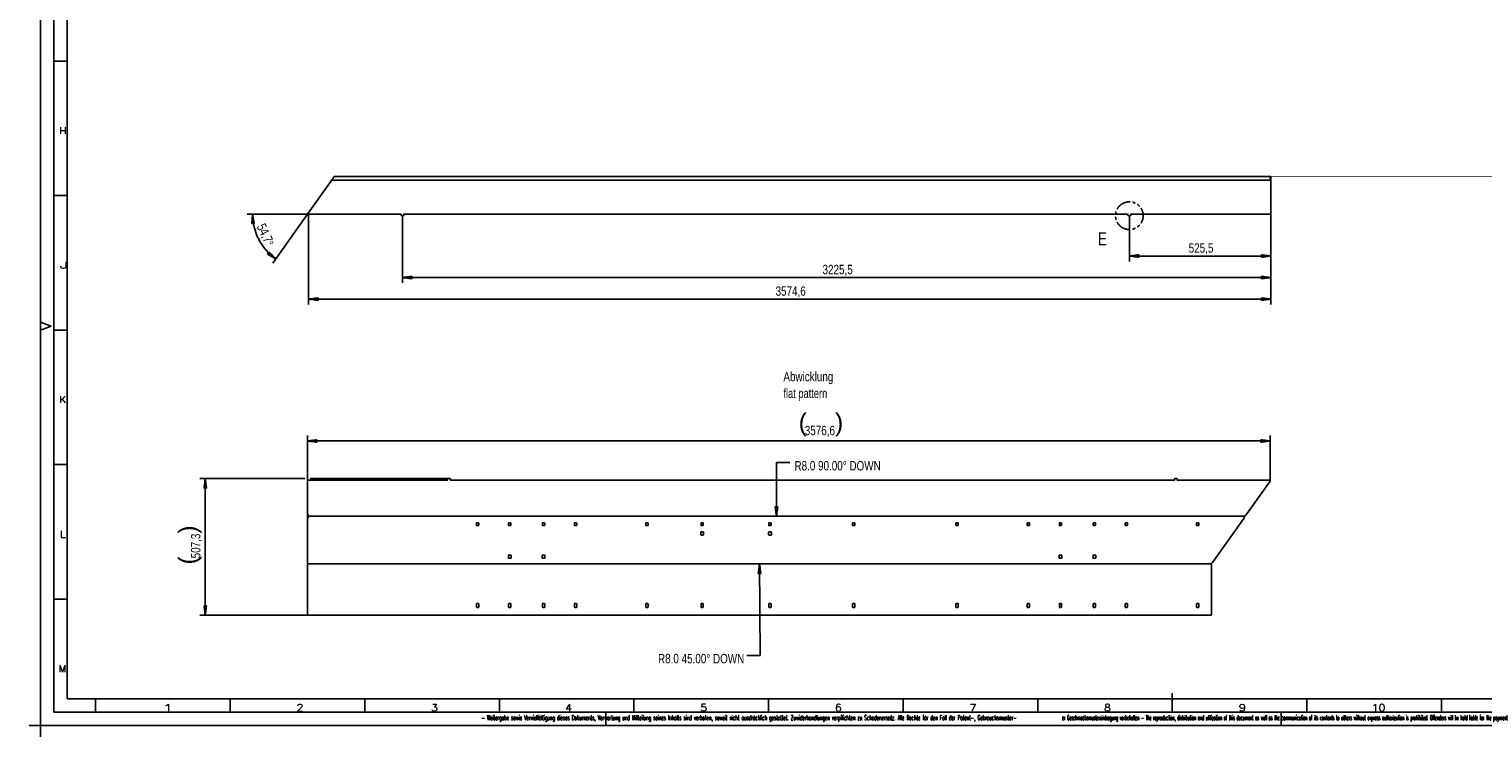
# Model space of a CAD drawing. Header units: millimetres. Extents: x -4 to 841, y -4 to 594.
# Tile 1 of 17: x -4 to 536, y -4 to 259. Entities that reach past the tile are written whole.
import ezdxf

# ---------------------------------------------------------------- set-up
doc = ezdxf.new("R2010")
doc.units = ezdxf.units.MM
doc.layers.add('1', color=7, linetype='Continuous')
doc.styles.add('SEACAD_Arial', font='arial.ttf', dxfattribs={"width": 0.75})
doc.styles.add('SEACAD_simplex_shx', font='simplex.shx', dxfattribs={"width": 0.587})

msp = doc.modelspace()

# ---------------------------------------------------------------- linework, layer by layer
at = {"layer": '1', "color": 7, "linetype": 'Continuous'}
for p, q in [((0, 594), (0, 0)), ((5, 589), (5, 5)), ((10, 584), (10, 10)), ((10, 247), (5, 247)), ((108.12, 202.65), (99.47, 190.43)), ((108.17, 202.71), (457.08, 202.71)), ((109.32, 204.11), (457.08, 204.11)), ((456.91, 203.28), (457.09, 203.28)), ((457.04, 203.51), (457.04, 204.11)), ((457.08, 203.51), (457.08, 204.11)), ((457.08, 204.11), (457.09, 204.11)), ((457.08, 203.31), (457.08, 203.51)), ((457.09, 203.51), (457.08, 203.51)), ((457.09, 204.11), (457.09, 203.51)), ((457.09, 203.28), (457.09, 203.51)), ((457.09, 203.51), (457.09, 203.24)), ((457.09, 202.74), (457.09, 203.24)), ((457.09, 202.58), (457.09, 190.31)), ((10, 197), (5, 197)), ((99.63, 190.11), (76.82, 190.11)), ((78.82, 190.11), (78.51, 186.6)), ((78.87, 186.61), (78.75, 189.34)), ((78.92, 186.62), (78.79, 189.73)), ((79.43, 186.64), (78.82, 190.11)), ((78.97, 186.62), (78.82, 190.11)), ((78.97, 186.62), (78.82, 190.11)), ((79.02, 186.62), (78.89, 189.73)), ((79.07, 186.62), (78.96, 189.35)), ((99.47, 190.43), (86.29, 171.82)), ((99.63, 190.11), (99.63, 156.51)), ((99.63, 190.11), (133.94, 190.11)), ((134.04, 190.01), (134.04, 189.61)), ((134.14, 189.51), (134.94, 189.51)), ((134.54, 189.51), (134.54, 164.51)), ((135.04, 189.61), (135.04, 190.01)), ((135.14, 190.11), (403.94, 190.11)), ((404.04, 190.01), (404.04, 189.61)), ((404.14, 189.51), (404.94, 189.51)), ((404.54, 189.51), (404.54, 172.51)), ((405.04, 189.61), (405.04, 190.01)), ((405.14, 190.11), (456.89, 190.11)), ((457.09, 190.31), (457.09, 156.51)), ((457.09, 190.31), (457.09, 172.51)), ((457.09, 190.31), (457.09, 164.51)), ((78.51, 186.6), (79.43, 186.64)), ((78.51, 186.6), (78.51, 186.63)), ((78.51, 186.6), (78.51, 186.63)), ((78.56, 186.6), (78.55, 187.01)), ((78.62, 186.6), (78.58, 187.4)), ((78.67, 186.61), (78.62, 187.79)), ((78.72, 186.61), (78.65, 188.18)), ((78.77, 186.61), (78.68, 188.56)), ((78.82, 186.61), (78.72, 188.95)), ((79.12, 186.62), (79.02, 188.96)), ((79.17, 186.63), (79.09, 188.58)), ((79.22, 186.63), (79.16, 188.2)), ((79.28, 186.63), (79.22, 187.81)), ((79.33, 186.63), (79.29, 187.43)), ((79.38, 186.64), (79.36, 187.05)), ((79.43, 186.64), (79.43, 186.66)), ((79.43, 186.64), (79.43, 186.66)), ((84.96, 175.95), (84.39, 175.23)), ((84.39, 175.23), (87.44, 173.45)), ((84.39, 175.23), (84.42, 175.21)), ((84.39, 175.23), (84.42, 175.21)), ((84.43, 175.27), (84.75, 175.02)), ((84.46, 175.31), (85.09, 174.82)), ((84.49, 175.35), (85.43, 174.62)), ((84.52, 175.39), (85.76, 174.43)), ((84.55, 175.43), (86.1, 174.23)), ((84.58, 175.47), (86.43, 174.04)), ((84.61, 175.51), (86.77, 173.84)), ((84.64, 175.55), (87.11, 173.64)), ((84.67, 175.59), (87.44, 173.45)), ((84.67, 175.59), (87.44, 173.45)), ((84.71, 175.63), (87.17, 173.72)), ((84.74, 175.67), (86.89, 174)), ((84.77, 175.71), (86.62, 174.28)), ((84.8, 175.75), (86.35, 174.55)), ((84.83, 175.79), (86.07, 174.83)), ((84.86, 175.83), (85.8, 175.11)), ((84.89, 175.87), (85.52, 175.38)), ((84.92, 175.91), (85.25, 175.66)), ((84.95, 175.95), (84.98, 175.93)), ((84.95, 175.95), (84.98, 175.93)), ((87.44, 173.45), (84.96, 175.95)), ((408.04, 174.98), (404.54, 174.51)), ((404.54, 174.51), (457.09, 174.51)), ((404.54, 174.51), (408.04, 174.05)), ((408.04, 174.51), (404.54, 174.51)), ((408.04, 174.51), (404.54, 174.51)), ((408.04, 174.57), (404.93, 174.57)), ((408.04, 174.46), (404.93, 174.46)), ((408.04, 174.62), (405.32, 174.62)), ((408.04, 174.41), (405.32, 174.41)), ((408.04, 174.67), (405.7, 174.67)), ((408.04, 174.36), (405.7, 174.36)), ((408.04, 174.72), (406.09, 174.72)), ((408.04, 174.31), (406.09, 174.31)), ((408.04, 174.77), (406.47, 174.77)), ((408.04, 174.26), (406.47, 174.26)), ((408.04, 174.82), (406.86, 174.82)), ((408.04, 174.21), (406.86, 174.21)), ((408.04, 174.87), (407.24, 174.87)), ((408.04, 174.16), (407.24, 174.16)), ((408.04, 174.92), (407.63, 174.92)), ((408.04, 174.11), (407.63, 174.11)), ((408.04, 174.97), (408.02, 174.97)), ((408.04, 174.97), (408.02, 174.97)), ((408.04, 174.06), (408.02, 174.06)), ((408.04, 174.06), (408.02, 174.06)), ((408.04, 174.05), (408.04, 174.98)), ((457.09, 174.51), (453.59, 174.98)), ((453.59, 174.98), (453.59, 174.05)), ((453.59, 174.97), (453.62, 174.97)), ((453.59, 174.97), (453.62, 174.97)), ((453.59, 174.92), (454.01, 174.92)), ((453.59, 174.87), (454.39, 174.87)), ((453.59, 174.82), (454.78, 174.82)), ((453.59, 174.77), (455.16, 174.77)), ((453.59, 174.72), (455.55, 174.72)), ((453.59, 174.67), (455.94, 174.67)), ((453.59, 174.62), (456.32, 174.62)), ((453.59, 174.57), (456.71, 174.57)), ((453.59, 174.05), (457.09, 174.51)), ((453.59, 174.51), (457.09, 174.51)), ((453.59, 174.51), (457.09, 174.51)), ((453.59, 174.46), (456.71, 174.46)), ((453.59, 174.41), (456.32, 174.41)), ((453.59, 174.36), (455.94, 174.36)), ((453.59, 174.31), (455.55, 174.31)), ((453.59, 174.26), (455.16, 174.26)), ((453.59, 174.21), (454.78, 174.21)), ((453.59, 174.16), (454.39, 174.16)), ((453.59, 174.11), (454.01, 174.11)), ((453.59, 174.06), (453.62, 174.06)), ((453.59, 174.06), (453.62, 174.06)), ((138.04, 166.98), (134.54, 166.51)), ((134.54, 166.51), (457.09, 166.51)), ((134.54, 166.51), (138.04, 166.05)), ((138.04, 166.51), (134.54, 166.51)), ((138.04, 166.51), (134.54, 166.51)), ((138.04, 166.57), (134.93, 166.57)), ((138.04, 166.46), (134.93, 166.46)), ((138.04, 166.62), (135.32, 166.62)), ((138.04, 166.41), (135.32, 166.41)), ((138.04, 166.67), (135.7, 166.67)), ((138.04, 166.36), (135.7, 166.36)), ((138.04, 166.72), (136.09, 166.72)), ((138.04, 166.31), (136.09, 166.31)), ((138.04, 166.77), (136.47, 166.77)), ((138.04, 166.26), (136.47, 166.26)), ((138.04, 166.82), (136.86, 166.82)), ((138.04, 166.21), (136.86, 166.21)), ((138.04, 166.87), (137.24, 166.87)), ((138.04, 166.16), (137.24, 166.16)), ((138.04, 166.92), (137.63, 166.92)), ((138.04, 166.11), (137.63, 166.11)), ((138.04, 166.97), (138.02, 166.97)), ((138.04, 166.97), (138.02, 166.97)), ((138.04, 166.06), (138.02, 166.06)), ((138.04, 166.06), (138.02, 166.06)), ((138.04, 166.05), (138.04, 166.98)), ((457.09, 166.51), (453.59, 166.98)), ((453.59, 166.98), (453.59, 166.05)), ((453.59, 166.97), (453.62, 166.97)), ((453.59, 166.97), (453.62, 166.97)), ((453.59, 166.92), (454.01, 166.92)), ((453.59, 166.87), (454.39, 166.87)), ((453.59, 166.82), (454.78, 166.82)), ((453.59, 166.77), (455.16, 166.77)), ((453.59, 166.72), (455.55, 166.72)), ((453.59, 166.67), (455.94, 166.67)), ((453.59, 166.62), (456.32, 166.62)), ((453.59, 166.57), (456.71, 166.57)), ((453.59, 166.05), (457.09, 166.51)), ((453.59, 166.51), (457.09, 166.51)), ((453.59, 166.51), (457.09, 166.51)), ((453.59, 166.46), (456.71, 166.46)), ((453.59, 166.41), (456.32, 166.41)), ((453.59, 166.36), (455.94, 166.36)), ((453.59, 166.31), (455.55, 166.31)), ((453.59, 166.26), (455.16, 166.26)), ((453.59, 166.21), (454.78, 166.21)), ((453.59, 166.16), (454.39, 166.16)), ((453.59, 166.11), (454.01, 166.11)), ((453.59, 166.06), (453.62, 166.06)), ((453.59, 166.06), (453.62, 166.06)), ((103.13, 158.98), (99.63, 158.51)), ((99.63, 158.51), (457.09, 158.51)), ((99.63, 158.51), (103.13, 158.05)), ((103.13, 158.51), (99.63, 158.51)), ((103.13, 158.51), (99.63, 158.51)), ((103.13, 158.57), (100.02, 158.57)), ((103.13, 158.46), (100.02, 158.46)), ((103.13, 158.62), (100.4, 158.62)), ((103.13, 158.41), (100.4, 158.41)), ((103.13, 158.67), (100.79, 158.67)), ((103.13, 158.36), (100.79, 158.36)), ((103.13, 158.72), (101.17, 158.72)), ((103.13, 158.31), (101.17, 158.31)), ((103.13, 158.77), (101.56, 158.77)), ((103.13, 158.26), (101.56, 158.26)), ((103.13, 158.82), (101.95, 158.82)), ((103.13, 158.21), (101.95, 158.21)), ((103.13, 158.87), (102.33, 158.87)), ((103.13, 158.16), (102.33, 158.16)), ((103.13, 158.92), (102.72, 158.92)), ((103.13, 158.11), (102.72, 158.11)), ((103.13, 158.97), (103.1, 158.97)), ((103.13, 158.97), (103.1, 158.97)), ((103.13, 158.06), (103.1, 158.06)), ((103.13, 158.06), (103.1, 158.06)), ((103.13, 158.05), (103.13, 158.98)), ((457.09, 158.51), (453.59, 158.98)), ((453.59, 158.98), (453.59, 158.05)), ((453.59, 158.97), (453.62, 158.97)), ((453.59, 158.97), (453.62, 158.97)), ((453.59, 158.92), (454.01, 158.92)), ((453.59, 158.87), (454.39, 158.87)), ((453.59, 158.82), (454.78, 158.82)), ((453.59, 158.77), (455.16, 158.77)), ((453.59, 158.72), (455.55, 158.72)), ((453.59, 158.67), (455.94, 158.67)), ((453.59, 158.62), (456.32, 158.62)), ((453.59, 158.57), (456.71, 158.57)), ((453.59, 158.05), (457.09, 158.51)), ((453.59, 158.51), (457.09, 158.51)), ((453.59, 158.51), (457.09, 158.51)), ((453.59, 158.46), (456.71, 158.46)), ((453.59, 158.41), (456.32, 158.41)), ((453.59, 158.36), (455.94, 158.36)), ((453.59, 158.31), (455.55, 158.31)), ((453.59, 158.26), (455.16, 158.26)), ((453.59, 158.21), (454.78, 158.21)), ((453.59, 158.16), (454.39, 158.16)), ((453.59, 158.11), (454.01, 158.11)), ((453.59, 158.06), (453.62, 158.06)), ((453.59, 158.06), (453.62, 158.06)), ((0, 150), (4, 148.5)), ((4, 148.5), (0, 147)), ((10, 147), (5, 147)), ((99.24, 59.61), (99.24, 107.78)), ((102.74, 106.24), (99.24, 105.78)), ((456.91, 105.78), (99.24, 105.78)), ((99.24, 105.78), (102.74, 105.32)), ((102.74, 105.78), (99.24, 105.78)), ((102.74, 105.78), (99.24, 105.78)), ((102.74, 105.83), (99.63, 105.83)), ((102.74, 105.73), (99.63, 105.73)), ((102.74, 105.88), (100.02, 105.88)), ((102.74, 105.68), (100.02, 105.68)), ((102.74, 105.93), (100.4, 105.93)), ((102.74, 105.63), (100.4, 105.63)), ((102.74, 105.99), (100.79, 105.99)), ((102.74, 105.58), (100.79, 105.58)), ((102.74, 106.04), (101.17, 106.04)), ((102.74, 105.53), (101.17, 105.53)), ((102.74, 106.09), (101.56, 106.09)), ((102.74, 105.48), (101.56, 105.48)), ((102.74, 106.14), (101.94, 106.14)), ((102.74, 105.43), (101.94, 105.43)), ((102.74, 106.19), (102.33, 106.19)), ((102.74, 105.38), (102.33, 105.38)), ((102.74, 106.24), (102.72, 106.24)), ((102.74, 106.24), (102.72, 106.24)), ((102.74, 105.33), (102.72, 105.33)), ((102.74, 105.33), (102.72, 105.33)), ((102.74, 105.32), (102.74, 106.24)), ((456.91, 105.78), (453.41, 106.24)), ((453.41, 106.24), (453.41, 105.32)), ((453.41, 106.24), (453.43, 106.24)), ((453.41, 106.24), (453.43, 106.24)), ((453.41, 106.19), (453.82, 106.19)), ((453.41, 106.14), (454.21, 106.14)), ((453.41, 106.09), (454.59, 106.09)), ((453.41, 106.04), (454.98, 106.04)), ((453.41, 105.99), (455.36, 105.99)), ((453.41, 105.93), (455.75, 105.93)), ((453.41, 105.88), (456.14, 105.88)), ((453.41, 105.83), (456.52, 105.83)), ((453.41, 105.32), (456.91, 105.78)), ((453.41, 105.78), (456.91, 105.78)), ((453.41, 105.78), (456.91, 105.78)), ((453.41, 105.73), (456.52, 105.73)), ((453.41, 105.68), (456.14, 105.68)), ((453.41, 105.63), (455.75, 105.63)), ((453.41, 105.58), (455.36, 105.58)), ((453.41, 105.53), (454.98, 105.53)), ((453.41, 105.48), (454.59, 105.48)), ((453.41, 105.43), (454.21, 105.43)), ((453.41, 105.38), (453.82, 105.38)), ((453.41, 105.33), (453.43, 105.33)), ((453.41, 105.33), (453.43, 105.33)), ((456.91, 90.99), (456.91, 107.78)), ((278.45, 97.74), (273.45, 97.74)), ((273.45, 97.74), (273.45, 77.79)), ((10, 97), (5, 97)), ((98.24, 91.79), (59.25, 91.79)), ((61.25, 91.79), (60.79, 88.29)), ((60.79, 88.29), (60.79, 88.31)), ((60.79, 88.29), (60.79, 88.31)), ((60.79, 88.29), (61.71, 88.29)), ((60.84, 88.29), (60.84, 88.7)), ((60.89, 88.29), (60.89, 89.08)), ((60.94, 88.29), (60.94, 89.47)), ((60.99, 88.29), (60.99, 89.86)), ((61.04, 88.29), (61.04, 90.24)), ((61.09, 88.29), (61.09, 90.63)), ((61.15, 88.29), (61.15, 91.01)), ((61.2, 88.29), (61.2, 91.4)), ((61.25, 91.79), (61.25, 41.06)), ((61.71, 88.29), (61.25, 91.79)), ((61.25, 88.29), (61.25, 91.79)), ((61.25, 88.29), (61.25, 91.79)), ((61.3, 88.29), (61.3, 91.4)), ((61.35, 88.29), (61.35, 91.01)), ((61.4, 88.29), (61.4, 90.63)), ((61.45, 88.29), (61.45, 90.24)), ((61.5, 88.29), (61.5, 89.86)), ((61.55, 88.29), (61.55, 89.47)), ((61.6, 88.29), (61.6, 89.08)), ((61.65, 88.29), (61.65, 88.7)), ((61.7, 88.29), (61.7, 88.31)), ((61.7, 88.29), (61.7, 88.31)), ((99.24, 78.72), (99.24, 90.99)), ((151.19, 91.19), (99.44, 91.19)), ((151.39, 91.79), (100.24, 91.79)), ((151.29, 91.69), (151.29, 91.29)), ((152.19, 91.79), (151.39, 91.79)), ((152.29, 91.29), (152.29, 91.69)), ((421.19, 91.19), (152.39, 91.19)), ((421.29, 91.69), (421.29, 91.29)), ((422.19, 91.79), (421.39, 91.79)), ((422.29, 91.29), (422.29, 91.69)), ((456.71, 91.19), (422.39, 91.19)), ((448.22, 78.65), (456.87, 90.87)), ((273.91, 81.29), (272.99, 81.29)), ((272.99, 81.29), (273.45, 77.79)), ((272.99, 81.29), (272.99, 81.26)), ((272.99, 81.29), (272.99, 81.26)), ((273.04, 81.29), (273.04, 80.88)), ((273.09, 81.29), (273.09, 80.49)), ((273.14, 81.29), (273.14, 80.1)), ((273.2, 81.29), (273.2, 79.72)), ((273.25, 81.29), (273.25, 79.33)), ((273.3, 81.29), (273.3, 78.95)), ((273.35, 81.29), (273.35, 78.56)), ((273.4, 81.29), (273.4, 78.18)), ((273.45, 77.79), (273.91, 81.29)), ((273.45, 81.29), (273.45, 77.79)), ((273.45, 81.29), (273.45, 77.79)), ((273.5, 81.29), (273.5, 78.18)), ((273.55, 81.29), (273.55, 78.56)), ((273.6, 81.29), (273.6, 78.95)), ((273.65, 81.29), (273.65, 79.33)), ((273.7, 81.29), (273.7, 79.72)), ((273.75, 81.29), (273.75, 80.1)), ((273.81, 81.29), (273.81, 80.49)), ((273.86, 81.29), (273.86, 80.88)), ((273.91, 81.29), (273.91, 81.26)), ((273.91, 81.29), (273.91, 81.26)), ((99.24, 60.54), (99.24, 76.86)), ((447.43, 77.79), (99.47, 77.79)), ((435.41, 60.6), (447.01, 76.99)), ((162.04, 74.44), (162.04, 75.24)), ((162.14, 75.34), (162.74, 75.34)), ((162.74, 74.34), (162.14, 74.34)), ((162.84, 75.24), (162.84, 74.44)), ((173.94, 74.44), (173.94, 75.24)), ((174.04, 75.34), (174.64, 75.34)), ((174.64, 74.34), (174.04, 74.34)), ((174.74, 75.24), (174.74, 74.44)), ((186.54, 74.44), (186.54, 75.24)), ((186.64, 75.34), (187.24, 75.34)), ((187.24, 74.34), (186.64, 74.34)), ((187.34, 75.24), (187.34, 74.44)), ((198.44, 74.44), (198.44, 75.24)), ((198.54, 75.34), (199.14, 75.34)), ((199.14, 74.34), (198.54, 74.34)), ((199.24, 75.24), (199.24, 74.44)), ((224.94, 74.44), (224.94, 75.24)), ((225.04, 75.34), (225.64, 75.34)), ((225.64, 74.34), (225.04, 74.34)), ((225.74, 75.24), (225.74, 74.44)), ((245.34, 70.94), (245.34, 71.94)), ((245.44, 74.44), (245.44, 75.24)), ((245.44, 72.04), (246.24, 72.04)), ((246.24, 70.84), (245.44, 70.84)), ((245.54, 75.34), (246.14, 75.34)), ((246.14, 74.34), (245.54, 74.34)), ((246.24, 75.24), (246.24, 74.44)), ((246.34, 71.94), (246.34, 70.94)), ((270.54, 70.94), (270.54, 71.94)), ((270.64, 74.44), (270.64, 75.24)), ((270.64, 72.04), (271.44, 72.04)), ((271.44, 70.84), (270.64, 70.84)), ((270.74, 75.34), (271.34, 75.34)), ((271.34, 74.34), (270.74, 74.34)), ((271.44, 75.24), (271.44, 74.44)), ((271.54, 71.94), (271.54, 70.94)), ((301.74, 74.44), (301.74, 75.24)), ((301.84, 75.34), (302.44, 75.34)), ((302.44, 74.34), (301.84, 74.34)), ((302.54, 75.24), (302.54, 74.44)), ((340.14, 74.44), (340.14, 75.24)), ((340.24, 75.34), (340.84, 75.34)), ((340.84, 74.34), (340.24, 74.34)), ((340.94, 75.24), (340.94, 74.44)), ((366.64, 74.44), (366.64, 75.24)), ((366.74, 75.34), (367.34, 75.34)), ((367.34, 74.34), (366.74, 74.34)), ((367.44, 75.24), (367.44, 74.44)), ((378.54, 74.44), (378.54, 75.24)), ((378.64, 75.34), (379.24, 75.34)), ((379.24, 74.34), (378.64, 74.34)), ((379.34, 75.24), (379.34, 74.44)), ((391.14, 74.44), (391.14, 75.24)), ((391.24, 75.34), (391.84, 75.34)), ((391.84, 74.34), (391.24, 74.34)), ((391.94, 75.24), (391.94, 74.44)), ((403.04, 74.44), (403.04, 75.24)), ((403.14, 75.34), (403.74, 75.34)), ((403.74, 74.34), (403.14, 74.34)), ((403.84, 75.24), (403.84, 74.44)), ((429.54, 74.44), (429.54, 75.24)), ((429.64, 75.34), (430.24, 75.34)), ((430.24, 74.34), (429.64, 74.34)), ((430.34, 75.24), (430.34, 74.44)), ((99.24, 41.26), (99.24, 59.61)), ((99.3, 60.08), (434.94, 60.08)), ((173.84, 62.29), (173.84, 63.29)), ((173.94, 63.39), (174.74, 63.39)), ((174.74, 62.19), (173.94, 62.19)), ((174.84, 63.29), (174.84, 62.29)), ((186.44, 62.29), (186.44, 63.29)), ((186.54, 63.39), (187.34, 63.39)), ((187.34, 62.19), (186.54, 62.19)), ((187.44, 63.29), (187.44, 62.29)), ((267.12, 60.08), (266.69, 56.57)), ((267.1, 56.58), (267.07, 59.69)), ((267.45, 26.06), (267.12, 60.08)), ((267.62, 56.58), (267.12, 60.08)), ((267.15, 56.58), (267.12, 60.08)), ((267.15, 56.58), (267.12, 60.08)), ((267.21, 56.58), (267.18, 59.69)), ((378.44, 62.29), (378.44, 63.29)), ((378.54, 63.39), (379.34, 63.39)), ((379.34, 62.19), (378.54, 62.19)), ((379.44, 63.29), (379.44, 62.29)), ((391.04, 62.29), (391.04, 63.29)), ((391.14, 63.39), (391.94, 63.39)), ((391.94, 62.19), (391.14, 62.19)), ((392.04, 63.29), (392.04, 62.29)), ((435.07, 41.26), (435.07, 59.52)), ((266.69, 56.57), (267.62, 56.58)), ((266.7, 56.57), (266.7, 56.6)), ((266.7, 56.57), (266.7, 56.6)), ((266.75, 56.57), (266.74, 56.98)), ((266.8, 56.57), (266.79, 57.37)), ((266.85, 56.57), (266.84, 57.76)), ((266.9, 56.57), (266.89, 58.14)), ((266.95, 56.57), (266.93, 58.53)), ((267, 56.57), (266.98, 58.92)), ((267.05, 56.57), (267.03, 59.3)), ((267.26, 56.58), (267.23, 59.3)), ((267.31, 56.58), (267.28, 58.92)), ((267.36, 56.58), (267.34, 58.53)), ((267.41, 56.58), (267.39, 58.15)), ((267.46, 56.58), (267.45, 57.76)), ((267.51, 56.58), (267.5, 57.38)), ((267.56, 56.58), (267.56, 56.99)), ((267.61, 56.58), (267.61, 56.61)), ((267.61, 56.58), (267.61, 56.61)), ((10, 47), (5, 47)), ((61.71, 44.56), (60.79, 44.56)), ((60.79, 44.56), (61.25, 41.06)), ((60.79, 44.56), (60.79, 44.53)), ((60.79, 44.56), (60.79, 44.53)), ((60.84, 44.56), (60.84, 44.15)), ((60.89, 44.56), (60.89, 43.76)), ((60.94, 44.56), (60.94, 43.37)), ((60.99, 44.56), (60.99, 42.99)), ((61.04, 44.56), (61.04, 42.6)), ((61.09, 44.56), (61.09, 42.22)), ((61.15, 44.56), (61.15, 41.83)), ((61.2, 44.56), (61.2, 41.44)), ((61.25, 41.06), (61.71, 44.56)), ((61.25, 44.56), (61.25, 41.06)), ((61.25, 44.56), (61.25, 41.06)), ((61.3, 44.56), (61.3, 41.44)), ((61.35, 44.56), (61.35, 41.83)), ((61.4, 44.56), (61.4, 42.22)), ((61.45, 44.56), (61.45, 42.6)), ((61.5, 44.56), (61.5, 42.99)), ((61.55, 44.56), (61.55, 43.37)), ((61.6, 44.56), (61.6, 43.76)), ((61.65, 44.56), (61.65, 44.15)), ((61.7, 44.56), (61.7, 44.53)), ((61.7, 44.56), (61.7, 44.53)), ((162.04, 44.06), (162.04, 45.26)), ((162.14, 45.36), (162.74, 45.36)), ((162.74, 43.96), (162.14, 43.96)), ((162.84, 45.26), (162.84, 44.06)), ((173.94, 44.06), (173.94, 45.26)), ((174.04, 45.36), (174.64, 45.36)), ((174.64, 43.96), (174.04, 43.96)), ((174.74, 45.26), (174.74, 44.06)), ((186.54, 44.06), (186.54, 45.26)), ((186.64, 45.36), (187.24, 45.36)), ((187.24, 43.96), (186.64, 43.96)), ((187.34, 45.26), (187.34, 44.06)), ((198.44, 44.06), (198.44, 45.26)), ((198.54, 45.36), (199.14, 45.36)), ((199.14, 43.96), (198.54, 43.96)), ((199.24, 45.26), (199.24, 44.06)), ((224.94, 44.06), (224.94, 45.26)), ((225.04, 45.36), (225.64, 45.36)), ((225.64, 43.96), (225.04, 43.96)), ((225.74, 45.26), (225.74, 44.06)), ((245.44, 44.06), (245.44, 45.26)), ((245.54, 45.36), (246.14, 45.36)), ((246.14, 43.96), (245.54, 43.96)), ((246.24, 45.26), (246.24, 44.06)), ((270.64, 44.06), (270.64, 45.26)), ((270.74, 45.36), (271.34, 45.36)), ((271.34, 43.96), (270.74, 43.96)), ((271.44, 45.26), (271.44, 44.06)), ((301.74, 45.26), (301.74, 44.06)), ((302.44, 45.36), (301.84, 45.36)), ((301.84, 43.96), (302.44, 43.96)), ((302.54, 44.06), (302.54, 45.26)), ((340.14, 44.06), (340.14, 45.26)), ((340.24, 45.36), (340.84, 45.36)), ((340.84, 43.96), (340.24, 43.96)), ((340.94, 45.26), (340.94, 44.06)), ((366.64, 44.06), (366.64, 45.26)), ((366.74, 45.36), (367.34, 45.36)), ((367.34, 43.96), (366.74, 43.96)), ((367.44, 45.26), (367.44, 44.06)), ((378.54, 45.26), (378.54, 44.06)), ((379.24, 45.36), (378.64, 45.36)), ((378.64, 43.96), (379.24, 43.96)), ((379.34, 44.06), (379.34, 45.26)), ((391.14, 45.26), (391.14, 44.06)), ((391.84, 45.36), (391.24, 45.36)), ((391.24, 43.96), (391.84, 43.96)), ((391.94, 44.06), (391.94, 45.26)), ((403.04, 44.06), (403.04, 45.26)), ((403.14, 45.36), (403.74, 45.36)), ((403.74, 43.96), (403.14, 43.96)), ((403.84, 45.26), (403.84, 44.06)), ((429.54, 45.26), (429.54, 44.06)), ((430.24, 45.36), (429.64, 45.36)), ((429.64, 43.96), (430.24, 43.96)), ((430.34, 44.06), (430.34, 45.26)), ((99.44, 41.06), (59.25, 41.06)), ((434.87, 41.06), (99.44, 41.06)), ((262.45, 26.06), (267.45, 26.06)), ((420.5, 5), (420.5, 12)), ((10, 10), (831, 10)), ((20.5, 10), (20.5, 5)), ((70.5, 10), (70.5, 5)), ((120.5, 10), (120.5, 5)), ((170.5, 10), (170.5, 5)), ((220.5, 10), (220.5, 5)), ((270.5, 10), (270.5, 5)), ((320.5, 10), (320.5, 5)), ((370.5, 10), (370.5, 5)), ((420.5, 10), (420.5, 5)), ((470.5, 10), (470.5, 5)), ((520.5, 10), (520.5, 5)), ((-4.21, 0), (4.21, 0)), ((-4.21, 0), (4.21, 0)), ((0, 4.21), (0, -4.21)), ((0, 4.21), (0, -4.21)), ((0, 0), (841, 0)), ((5, 5), (836, 5)), ((210, 5), (210, 2)), ((210, 0), (210, 4.75)), ((461, 5), (461, 2)), ((461, 0), (461, 4.75))]:
    msp.add_line(p, q, dxfattribs=at)
for centre, radius, start, end in [((108.53, 202.36), 0.5, 134.7474, 144.7), ((456.59, 202.58), 0.5, 0, 15.3798), ((99.24, 190.11), 20.42, 180, 234.7), ((99.63, 190.31), 0.2, 144.7, 270), ((133.94, 190.01), 0.1, 0, 90), ((134.14, 189.61), 0.1, 180, 270), ((134.94, 189.61), 0.1, 270, 0), ((135.14, 190.01), 0.1, 90, 180), ((403.94, 190.01), 0.1, 0, 90), ((404.14, 189.61), 0.1, 180, 270), ((404.94, 189.61), 0.1, 270, 0), ((405.14, 190.01), 0.1, 90, 180), ((456.89, 190.31), 0.2, 270, 0), ((99.44, 90.99), 0.2, 90, 180), ((151.19, 91.29), 0.1, 270, 0), ((151.39, 91.69), 0.1, 90, 180), ((152.19, 91.69), 0.1, 0, 90), ((152.39, 91.29), 0.1, 180, 270), ((421.19, 91.29), 0.1, 270, 0), ((421.39, 91.69), 0.1, 90, 180), ((422.19, 91.69), 0.1, 0, 90), ((422.39, 91.29), 0.1, 180, 270), ((456.71, 90.99), 0.2, 324.7, 90), ((99.74, 78.72), 0.5, 180, 207.6714), ((99.74, 76.86), 0.5, 152.3286, 180), ((97.97, 77.79), 1.5, 332.3286, 27.6714), ((432.6, 85.12), 16.55, 330.5758, 331.8232), ((446.75, 77.54), 0.5, 331.9924, 338.3721), ((449.77, 76.35), 2.75, 127.0208, 158.3721), ((447.81, 78.94), 0.5, 307.0208, 324.7), ((162.14, 75.24), 0.1, 90, 180), ((162.14, 74.44), 0.1, 180, 270), ((162.74, 75.24), 0.1, 0, 90), ((162.74, 74.44), 0.1, 270, 0), ((174.04, 75.24), 0.1, 90, 180), ((174.04, 74.44), 0.1, 180, 270), ((174.64, 75.24), 0.1, 0, 90), ((174.64, 74.44), 0.1, 270, 0), ((186.64, 75.24), 0.1, 90, 180), ((186.64, 74.44), 0.1, 180, 270), ((187.24, 75.24), 0.1, 0, 90), ((187.24, 74.44), 0.1, 270, 0), ((198.54, 75.24), 0.1, 90, 180), ((198.54, 74.44), 0.1, 180, 270), ((199.14, 75.24), 0.1, 0, 90), ((199.14, 74.44), 0.1, 270, 0), ((225.04, 75.24), 0.1, 90, 180), ((225.04, 74.44), 0.1, 180, 270), ((225.64, 75.24), 0.1, 0, 90), ((225.64, 74.44), 0.1, 270, 0), ((245.44, 71.94), 0.1, 90, 180), ((245.44, 70.94), 0.1, 180, 270), ((245.54, 75.24), 0.1, 90, 180), ((245.54, 74.44), 0.1, 180, 270), ((246.14, 75.24), 0.1, 0, 90), ((246.14, 74.44), 0.1, 270, 0), ((246.24, 71.94), 0.1, 0, 90), ((246.24, 70.94), 0.1, 270, 0), ((270.64, 71.94), 0.1, 90, 180), ((270.64, 70.94), 0.1, 180, 270), ((270.74, 75.24), 0.1, 90, 180), ((270.74, 74.44), 0.1, 180, 270), ((271.34, 75.24), 0.1, 0, 90), ((271.34, 74.44), 0.1, 270, 0), ((271.44, 71.94), 0.1, 0, 90), ((271.44, 70.94), 0.1, 270, 0), ((301.84, 75.24), 0.1, 90, 180), ((301.84, 74.44), 0.1, 180, 270), ((302.44, 75.24), 0.1, 0, 90), ((302.44, 74.44), 0.1, 270, 0), ((340.24, 75.24), 0.1, 90, 180), ((340.24, 74.44), 0.1, 180, 270), ((340.84, 75.24), 0.1, 0, 90), ((340.84, 74.44), 0.1, 270, 0), ((366.74, 75.24), 0.1, 90, 180), ((366.74, 74.44), 0.1, 180, 270), ((367.34, 75.24), 0.1, 0, 90), ((367.34, 74.44), 0.1, 270, 0), ((378.64, 75.24), 0.1, 90, 180), ((378.64, 74.44), 0.1, 180, 270), ((379.24, 75.24), 0.1, 0, 90), ((379.24, 74.44), 0.1, 270, 0), ((391.24, 75.24), 0.1, 90, 180), ((391.24, 74.44), 0.1, 180, 270), ((391.84, 75.24), 0.1, 0, 90), ((391.84, 74.44), 0.1, 270, 0), ((403.14, 75.24), 0.1, 90, 180), ((403.14, 74.44), 0.1, 180, 270), ((403.74, 75.24), 0.1, 0, 90), ((403.74, 74.44), 0.1, 270, 0), ((429.64, 75.24), 0.1, 90, 180), ((429.64, 74.44), 0.1, 180, 270), ((430.24, 75.24), 0.1, 0, 90), ((430.24, 74.44), 0.1, 270, 0), ((99.74, 60.54), 0.5, 180, 193.3185), ((99.74, 59.61), 0.5, 166.6815, 180), ((97.8, 60.08), 1.5, 346.6815, 13.3185), ((173.94, 63.29), 0.1, 90, 180), ((173.94, 62.29), 0.1, 180, 270), ((174.74, 63.29), 0.1, 0, 90), ((174.74, 62.29), 0.1, 270, 0), ((186.54, 63.29), 0.1, 90, 180), ((186.54, 62.29), 0.1, 180, 270), ((187.34, 63.29), 0.1, 0, 90), ((187.34, 62.29), 0.1, 270, 0), ((378.54, 63.29), 0.1, 90, 180), ((378.54, 62.29), 0.1, 180, 270), ((379.34, 63.29), 0.1, 0, 90), ((379.34, 62.29), 0.1, 270, 0), ((391.14, 63.29), 0.1, 90, 180), ((391.14, 62.29), 0.1, 180, 270), ((391.94, 63.29), 0.1, 0, 90), ((391.94, 62.29), 0.1, 270, 0), ((435.42, 60), 0.48, 115.3326, 209.6613), ((434.57, 59.52), 0.5, 0, 29.6613), ((435, 60.89), 0.5, 295.3326, 324.7), ((162.14, 45.26), 0.1, 90, 180), ((162.14, 44.06), 0.1, 180, 270), ((162.74, 45.26), 0.1, 0, 90), ((162.74, 44.06), 0.1, 270, 0), ((174.04, 45.26), 0.1, 90, 180), ((174.04, 44.06), 0.1, 180, 270), ((174.64, 45.26), 0.1, 0, 90), ((174.64, 44.06), 0.1, 270, 0), ((186.64, 45.26), 0.1, 90, 180), ((186.64, 44.06), 0.1, 180, 270), ((187.24, 45.26), 0.1, 0, 90), ((187.24, 44.06), 0.1, 270, 0), ((198.54, 45.26), 0.1, 90, 180), ((198.54, 44.06), 0.1, 180, 270), ((199.14, 45.26), 0.1, 0, 90), ((199.14, 44.06), 0.1, 270, 0), ((225.04, 45.26), 0.1, 90, 180), ((225.04, 44.06), 0.1, 180, 270), ((225.64, 45.26), 0.1, 0, 90), ((225.64, 44.06), 0.1, 270, 0), ((245.54, 45.26), 0.1, 90, 180), ((245.54, 44.06), 0.1, 180, 270), ((246.14, 45.26), 0.1, 0, 90), ((246.14, 44.06), 0.1, 270, 0), ((270.74, 45.26), 0.1, 90, 180), ((270.74, 44.06), 0.1, 180, 270), ((271.34, 45.26), 0.1, 0, 90), ((271.34, 44.06), 0.1, 270, 0), ((301.84, 45.26), 0.1, 90, 180), ((301.84, 44.06), 0.1, 180, 270), ((302.44, 45.26), 0.1, 0, 90), ((302.44, 44.06), 0.1, 270, 0), ((340.24, 45.26), 0.1, 90, 180), ((340.24, 44.06), 0.1, 180, 270), ((340.84, 45.26), 0.1, 0, 90), ((340.84, 44.06), 0.1, 270, 0), ((366.74, 45.26), 0.1, 90, 180), ((366.74, 44.06), 0.1, 180, 270), ((367.34, 45.26), 0.1, 0, 90), ((367.34, 44.06), 0.1, 270, 0), ((378.64, 45.26), 0.1, 90, 180), ((378.64, 44.06), 0.1, 180, 270), ((379.24, 45.26), 0.1, 0, 90), ((379.24, 44.06), 0.1, 270, 0), ((391.24, 45.26), 0.1, 90, 180), ((391.24, 44.06), 0.1, 180, 270), ((391.84, 45.26), 0.1, 0, 90), ((391.84, 44.06), 0.1, 270, 0), ((403.14, 45.26), 0.1, 90, 180), ((403.14, 44.06), 0.1, 180, 270), ((403.74, 45.26), 0.1, 0, 90), ((403.74, 44.06), 0.1, 270, 0), ((429.64, 45.26), 0.1, 90, 180), ((429.64, 44.06), 0.1, 180, 270), ((430.24, 45.26), 0.1, 0, 90), ((430.24, 44.06), 0.1, 270, 0), ((99.44, 41.26), 0.2, 180, 270), ((434.87, 41.26), 0.2, 270, 0)]:
    msp.add_arc(centre, radius, start, end, dxfattribs=at)
for points, knots in [([(108.22, 202.78), (108.22, 202.77), (108.22, 202.77), (108.21, 202.76), (108.21, 202.76), (108.2, 202.75), (108.2, 202.75), (108.19, 202.74), (108.19, 202.73), (108.18, 202.73), (108.18, 202.72), (108.18, 202.72), (108.17, 202.71)], [0, 0, 0.081897, 0.163717, 0.246038, 0.328418, 0.411521, 0.494483, 0.620081, 0.74571, 0.809222, 0.872624, 0.936285, 1, 1]), ([(109.13, 204.02), (109.12, 204.02), (109.11, 204.01), (109.1, 204), (109.1, 203.99), (109.09, 203.98), (109.08, 203.97), (109.07, 203.96), (109.07, 203.95), (109.06, 203.93), (109.05, 203.92), (109.04, 203.91), (109.03, 203.9), (109.03, 203.89), (109.02, 203.87), (109.01, 203.86), (109, 203.85), (108.99, 203.83), (108.98, 203.82), (108.97, 203.8), (108.96, 203.79), (108.94, 203.75), (108.92, 203.71), (108.87, 203.63), (108.84, 203.59), (108.81, 203.55), (108.78, 203.51), (108.76, 203.46), (108.75, 203.45), (108.74, 203.44), (108.73, 203.43), (108.72, 203.42), (108.72, 203.4), (108.7, 203.38), (108.68, 203.36), (108.68, 203.34), (108.67, 203.33), (108.66, 203.32), (108.65, 203.31), (108.64, 203.29), (108.63, 203.28), (108.62, 203.27), (108.62, 203.26), (108.61, 203.24), (108.6, 203.23), (108.59, 203.22), (108.58, 203.21), (108.57, 203.2), (108.56, 203.18), (108.55, 203.17), (108.55, 203.16), (108.54, 203.15), (108.53, 203.13), (108.52, 203.12), (108.51, 203.11), (108.5, 203.1), (108.49, 203.09), (108.48, 203.07), (108.47, 203.06), (108.46, 203.05), (108.45, 203.04), (108.44, 203.03), (108.43, 203.01), (108.42, 203), (108.41, 202.99), (108.41, 202.98), (108.4, 202.97), (108.39, 202.96), (108.38, 202.94), (108.37, 202.93), (108.36, 202.92), (108.35, 202.91), (108.34, 202.9), (108.33, 202.89), (108.32, 202.88), (108.31, 202.86), (108.3, 202.85), (108.29, 202.84), (108.28, 202.83), (108.27, 202.82), (108.26, 202.81), (108.25, 202.8), (108.24, 202.79), (108.22, 202.78)], [0, 0, 0.007287, 0.014722, 0.022412, 0.030357, 0.038515, 0.046893, 0.055477, 0.064283, 0.073296, 0.08253, 0.091947, 0.101575, 0.111385, 0.121407, 0.131593, 0.141976, 0.152535, 0.163268, 0.174165, 0.185249, 0.213556, 0.242931, 0.304123, 0.335774, 0.368252, 0.401177, 0.434789, 0.444112, 0.453495, 0.4629, 0.472335, 0.481796, 0.500829, 0.519955, 0.529572, 0.539193, 0.548844, 0.55851, 0.568207, 0.577904, 0.587645, 0.597381, 0.607146, 0.616912, 0.626702, 0.636503, 0.646313, 0.656124, 0.665973, 0.675798, 0.685653, 0.695503, 0.705363, 0.715224, 0.725094, 0.734955, 0.744841, 0.754707, 0.764584, 0.774447, 0.784325, 0.794195, 0.804075, 0.813926, 0.823798, 0.833652, 0.843507, 0.85335, 0.863198, 0.873028, 0.882856, 0.892666, 0.902489, 0.912284, 0.922076, 0.931843, 0.941626, 0.951374, 0.961139, 0.97086, 0.980589, 0.990292, 1, 1]), ([(109.15, 204.05), (109.15, 204.04), (109.14, 204.04), (109.14, 204.04), (109.14, 204.04), (109.13, 204.03), (109.13, 204.03), (109.13, 204.03), (109.13, 204.02)], [0, 0, 0.126738, 0.252599, 0.378466, 0.503083, 0.627896, 0.75189, 0.876322, 1, 1]), ([(109.32, 204.11), (109.32, 204.11), (109.31, 204.11), (109.31, 204.11), (109.3, 204.11), (109.3, 204.11), (109.29, 204.11), (109.28, 204.11), (109.27, 204.11), (109.26, 204.11), (109.26, 204.11), (109.25, 204.1), (109.23, 204.1), (109.23, 204.1), (109.22, 204.09), (109.21, 204.09), (109.2, 204.08), (109.2, 204.08), (109.19, 204.08), (109.18, 204.07), (109.17, 204.06), (109.16, 204.06), (109.16, 204.06), (109.16, 204.05), (109.15, 204.05), (109.15, 204.05), (109.15, 204.05)], [0, 0, 0.028919, 0.057901, 0.086868, 0.115881, 0.144967, 0.174131, 0.232712, 0.291722, 0.32149, 0.351319, 0.411615, 0.472661, 0.503501, 0.534582, 0.597489, 0.661439, 0.69385, 0.726587, 0.792874, 0.860487, 0.894872, 0.929486, 0.946954, 0.964554, 0.982243, 1, 1]), ([(457.04, 202.85), (457.03, 202.87), (457.02, 202.9), (457.01, 202.92), (457, 202.94), (457, 202.96), (456.99, 202.99), (456.98, 203.01), (456.98, 203.03), (456.97, 203.05), (456.96, 203.08), (456.96, 203.1), (456.95, 203.12), (456.94, 203.14), (456.94, 203.17), (456.93, 203.19), (456.93, 203.21), (456.92, 203.23), (456.92, 203.26), (456.91, 203.28), (456.91, 203.3), (456.9, 203.36), (456.89, 203.41), (456.88, 203.46), (456.88, 203.51), (456.87, 203.56), (456.87, 203.61), (456.87, 203.66), (456.86, 203.7), (456.86, 203.71), (456.86, 203.72), (456.87, 203.73), (456.87, 203.74), (456.87, 203.75), (456.87, 203.76), (456.87, 203.76), (456.87, 203.77), (456.87, 203.78), (456.87, 203.79), (456.87, 203.8), (456.87, 203.8), (456.87, 203.81), (456.87, 203.82), (456.87, 203.83), (456.87, 203.84), (456.87, 203.84), (456.87, 203.85), (456.87, 203.86), (456.88, 203.86), (456.88, 203.87), (456.88, 203.88), (456.88, 203.89), (456.88, 203.89), (456.88, 203.9), (456.88, 203.91), (456.88, 203.91), (456.89, 203.92), (456.89, 203.92), (456.89, 203.93), (456.89, 203.94), (456.89, 203.94), (456.89, 203.95), (456.9, 203.95), (456.9, 203.96), (456.9, 203.97), (456.9, 203.97), (456.9, 203.98), (456.91, 203.98), (456.91, 203.99), (456.91, 203.99), (456.91, 204), (456.92, 204), (456.92, 204.01), (456.92, 204.01), (456.92, 204.02), (456.92, 204.02), (456.93, 204.02), (456.93, 204.03), (456.93, 204.03), (456.94, 204.04), (456.94, 204.04), (456.94, 204.04), (456.94, 204.05), (456.95, 204.05), (456.95, 204.05), (456.95, 204.06), (456.96, 204.06), (456.96, 204.06), (456.96, 204.07), (456.97, 204.07), (456.97, 204.07), (456.97, 204.08), (456.98, 204.08), (456.98, 204.08), (456.98, 204.08), (456.99, 204.09), (456.99, 204.09), (456.99, 204.09), (457, 204.09), (457, 204.09), (457, 204.1), (457.01, 204.1), (457.01, 204.1), (457.02, 204.1), (457.02, 204.1), (457.02, 204.1), (457.03, 204.11), (457.03, 204.11), (457.04, 204.11)], [0, 0, 0.017565, 0.035127, 0.052738, 0.070312, 0.087924, 0.105488, 0.123078, 0.140617, 0.158146, 0.175627, 0.193094, 0.210484, 0.227856, 0.245131, 0.262368, 0.27951, 0.29658, 0.313549, 0.33044, 0.347204, 0.388709, 0.429282, 0.469038, 0.507687, 0.545252, 0.581567, 0.616583, 0.650185, 0.656736, 0.663225, 0.669653, 0.676021, 0.682328, 0.688575, 0.694762, 0.70089, 0.706958, 0.712953, 0.718888, 0.724765, 0.730567, 0.736329, 0.742003, 0.747622, 0.753183, 0.758672, 0.764105, 0.769469, 0.774763, 0.780001, 0.785174, 0.790276, 0.795324, 0.800295, 0.805211, 0.810075, 0.814856, 0.819593, 0.824248, 0.828861, 0.8334, 0.837884, 0.842304, 0.846671, 0.850976, 0.855234, 0.859418, 0.863553, 0.867629, 0.871661, 0.875637, 0.879556, 0.883422, 0.887248, 0.891007, 0.894744, 0.898434, 0.90206, 0.905655, 0.909205, 0.912711, 0.916193, 0.919615, 0.923049, 0.926414, 0.929743, 0.93307, 0.936354, 0.939619, 0.942878, 0.946077, 0.949286, 0.952472, 0.955671, 0.958819, 0.961984, 0.965135, 0.968282, 0.971439, 0.974568, 0.977726, 0.980879, 0.984032, 0.987214, 0.99038, 0.993575, 0.996777, 1, 1]), ([(456.89, 203.42), (456.91, 203.44), (456.93, 203.47), (456.96, 203.49), (457, 203.5), (457.04, 203.51)], [0, 0, 0.156797, 0.357883, 0.559598, 0.771022, 1, 1]), ([(457.04, 204.11), (457.04, 204.11), (457.04, 204.11), (457.05, 204.11), (457.05, 204.11), (457.05, 204.11), (457.05, 204.11), (457.06, 204.11), (457.06, 204.11), (457.06, 204.11), (457.06, 204.11), (457.07, 204.11), (457.07, 204.11), (457.07, 204.11), (457.07, 204.11), (457.07, 204.11), (457.08, 204.11)], [0, 0, 0.078995, 0.156735, 0.232103, 0.304333, 0.375212, 0.442842, 0.509153, 0.572224, 0.634098, 0.692664, 0.749034, 0.804184, 0.856091, 0.905853, 0.95346, 1, 1]), ([(457.08, 203.51), (457.07, 203.51), (457.07, 203.51), (457.07, 203.51), (457.07, 203.51), (457.07, 203.51), (457.06, 203.51), (457.06, 203.51), (457.06, 203.51), (457.06, 203.51), (457.05, 203.51), (457.05, 203.51), (457.05, 203.51), (457.05, 203.51), (457.04, 203.51), (457.04, 203.51), (457.04, 203.51)], [0, 0, 0.047058, 0.09517, 0.145406, 0.197783, 0.253324, 0.309945, 0.368735, 0.430697, 0.493804, 0.560087, 0.628506, 0.69809, 0.769749, 0.844724, 0.92177, 1, 1]), ([(457.08, 203.51), (457.06, 203.51), (457.05, 203.5), (457.04, 203.48), (457.04, 203.45), (457.04, 203.42), (457.05, 203.39), (457.06, 203.35), (457.08, 203.31)], [0, 0, 0.081002, 0.156851, 0.241066, 0.343777, 0.470138, 0.621678, 0.798695, 1, 1]), ([(457.08, 202.71), (457.07, 202.72), (457.07, 202.73), (457.07, 202.74), (457.07, 202.75), (457.07, 202.76), (457.06, 202.77), (457.06, 202.78), (457.06, 202.79), (457.06, 202.79), (457.05, 202.8), (457.05, 202.81), (457.05, 202.82), (457.05, 202.83), (457.04, 202.84), (457.04, 202.84), (457.04, 202.85)], [0, 0, 0.063637, 0.127191, 0.190447, 0.253691, 0.316718, 0.379816, 0.4425, 0.505136, 0.567574, 0.629981, 0.691922, 0.75399, 0.815737, 0.877357, 0.938628, 1, 1]), ([(457.09, 203.28), (457.09, 203.28), (457.09, 203.29), (457.09, 203.29), (457.09, 203.3), (457.08, 203.3), (457.08, 203.3), (457.08, 203.31), (457.08, 203.31)], [0, 0, 0.125425, 0.250845, 0.376047, 0.501404, 0.625889, 0.750464, 0.87528, 1, 1]), ([(457.09, 203.24), (457.09, 203.26), (457.09, 203.28)], [0, 0, 0.498936, 1, 1]), ([(404.79, 194.65), (404.28, 194.68), (403.25, 194.52), (402.27, 194.15), (401.38, 193.6), (400.62, 192.88), (400.03, 192.02), (399.96, 191.88)], [0, 0, 0.086025, 0.263443, 0.440859, 0.61828, 0.795701, 0.973118, 1, 1]), ([(406.68, 194.19), (406.34, 194.36), (405.76, 194.51)], [0, 0, 0.387092, 1, 1]), ([(399.59, 190.97), (399.4, 190.04), (399.4, 190.01)], [0, 0, 0.967737, 1, 1]), ([(408.27, 193.07), (408.1, 193.26), (407.53, 193.71)], [0, 0, 0.258071, 1, 1]), ([(409.71, 189.51), (409.61, 190.56), (409.29, 191.55), (408.88, 192.3)], [0, 0, 0.354835, 0.709672, 1, 1]), ([(408.88, 186.73), (409.29, 187.48), (409.61, 188.47), (409.71, 189.51)], [0, 0, 0.29033, 0.645169, 1, 1]), ([(456.89, 190.11), (457.03, 190.16), (457.09, 190.26)], [0, 0, 0.55977, 1, 1]), ([(399.4, 189.02), (399.4, 188.99), (399.59, 188.06)], [0, 0, 0.032263, 1, 1]), ([(399.96, 187.15), (400.03, 187.01), (400.62, 186.15), (401.38, 185.43), (402.27, 184.88), (403.25, 184.51), (404.28, 184.35), (404.79, 184.38)], [0, 0, 0.026885, 0.204299, 0.381721, 0.559141, 0.736557, 0.913975, 1, 1]), ([(405.76, 184.52), (406.34, 184.67), (406.68, 184.84)], [0, 0, 0.612908, 1, 1]), ([(407.53, 185.32), (408.1, 185.77), (408.27, 185.96)], [0, 0, 0.741929, 1, 1])]:
    msp.add_open_spline(points, degree=1, knots=knots, dxfattribs=at)

# ---------------------------------------------------------------- texts
at = {"layer": '1', "attachment_point": 7}
for s, insert, char_height, width, style in [('{\\fsimplex|b0||i0||c0|p34;\\C7;\\H2.5;\\W1.148;H}', (6.97, 219.92), 2.5, 5.0708, 'SEACAD_simplex_shx'), ('{\\fArial|b0||i0||c0|p34;\\C7;\\H4.9;\\W0.75;E}', (392.81, 178.46), 4.9, 3.4087, 'SEACAD_Arial'), ('{\\fArial|b0||i0||c0|p34;\\C7;\\H3.5;\\W0.75;525,5}', (426.59, 175.1), 3.5, 8.9022, 'SEACAD_Arial'), ('{\\fsimplex|b0||i0||c0|p34;\\C7;\\H2.5;\\W1.722;J}', (7.24, 169.92), 2.5, 5.2123, 'SEACAD_simplex_shx'), ('{\\fArial|b0||i0||c0|p34;\\C7;\\H3.5;\\W0.75;3225,5}', (290.57, 167.1), 3.5, 10.8804, 'SEACAD_Arial'), ('{\\fArial|b0||i0||c0|p34;\\C7;\\H3.5;\\W0.75;3574,6}', (273.11, 159.1), 3.5, 10.8804, 'SEACAD_Arial'), ('{\\fArial|b0||i0||c0|p34;\\C7;\\H3.5;\\W0.75;Abwicklung}', (276.02, 126.9), 3.5, 18.1087, 'SEACAD_Arial'), ('{\\fArial|b0||i0||c0|p34;\\C7;\\H3.5;\\W0.705;flat pattern}', (276.02, 120.69), 3.5, 16.8152, 'SEACAD_Arial'), ('{\\fsimplex|b0||i0||c0|p34;\\C7;\\H2.5;\\W1.148;K}', (6.97, 119.92), 2.5, 4.9293, 'SEACAD_simplex_shx'), ('{\\fArial|b0||i0||c0|p34;\\C7;\\H3.5;\\W0.75;3576,6}', (283.97, 107.29), 3.5, 10.8804, 'SEACAD_Arial'), ('{\\fArial|b0||i0||c0|p34;\\C7;\\H3.5;\\W0.75;R}', (280.14, 94.79), 3.5, 2.587, 'SEACAD_Arial'), ('{\\fArial|b0||i0||c0|p34;\\C7;\\H3.5;\\W0.75;8.0}', (282.78, 94.79), 3.5, 4.9457, 'SEACAD_Arial'), ('{\\fArial|b0||i0||c0|p34;\\C7;\\H3.5;\\W0.75;90.00}', (288.9, 94.79), 3.5, 8.9022, 'SEACAD_Arial'), ('{\\fArial|b0||i0||c0|p34;\\C7;\\H3.5;\\W0.75;° }', (298.08, 94.79), 3.5, 2.4348, 'SEACAD_Arial'), ('{\\fArial|b0||i0||c0|p34;\\C7;\\H3.5;\\W0.75;DOWN}', (300.56, 94.79), 3.5, 11.4131, 'SEACAD_Arial'), ('{\\fsimplex|b0||i0||c0|p34;\\C7;\\H2.5;\\W1.292;L}', (7.11, 69.92), 2.5, 4.4104, 'SEACAD_simplex_shx'), ('{\\fsimplex|b0||i0||c0|p34;\\C7;\\H2.5;\\W1.033;M}', (6.83, 19.92), 2.5, 4.8821, 'SEACAD_simplex_shx'), ('{\\fArial|b0||i0||c0|p34;\\C7;\\H3.5;\\W0.75;R}', (229.45, 23.11), 3.5, 2.587, 'SEACAD_Arial'), ('{\\fArial|b0||i0||c0|p34;\\C7;\\H3.5;\\W0.75;8.0}', (232.09, 23.11), 3.5, 4.9457, 'SEACAD_Arial'), ('{\\fArial|b0||i0||c0|p34;\\C7;\\H3.5;\\W0.75;45.00}', (238.21, 23.11), 3.5, 8.9022, 'SEACAD_Arial'), ('{\\fArial|b0||i0||c0|p34;\\C7;\\H3.5;\\W0.75;° }', (247.39, 23.11), 3.5, 2.4348, 'SEACAD_Arial'), ('{\\fArial|b0||i0||c0|p34;\\C7;\\H3.5;\\W0.75;DOWN}', (249.87, 23.11), 3.5, 11.4131, 'SEACAD_Arial'), ('{\\fsimplex|b0||i0||c0|p34;\\C7;\\H2.5;\\W1.879;1}', (45.38, 5.43), 2.5, 5.3935, 'SEACAD_simplex_shx'), ('{\\fsimplex|b0||i0||c0|p34;\\C7;\\H2.5;\\W1.216;2}', (95.11, 5.43), 2.5, 4.7454, 'SEACAD_simplex_shx'), ('{\\fsimplex|b0||i0||c0|p34;\\C7;\\H2.5;\\W1.216;3}', (145.11, 5.43), 2.5, 4.7454, 'SEACAD_simplex_shx'), ('{\\fsimplex|b0||i0||c0|p34;\\C7;\\H2.5;\\W1.148;4}', (194.97, 5.42), 2.5, 4.6934, 'SEACAD_simplex_shx'), ('{\\fsimplex|b0||i0||c0|p34;\\C7;\\H2.5;\\W1.216;5}', (245.11, 5.43), 2.5, 4.7454, 'SEACAD_simplex_shx'), ('{\\fsimplex|b0||i0||c0|p34;\\C7;\\H2.5;\\W1.216;6}', (295.11, 5.43), 2.5, 4.7454, 'SEACAD_simplex_shx'), ('{\\fsimplex|b0||i0||c0|p34;\\C7;\\H2.5;\\W1.216;7}', (345.12, 5.43), 2.5, 4.7454, 'SEACAD_simplex_shx'), ('{\\fsimplex|b0||i0||c0|p34;\\C7;\\H2.5;\\W1.216;8}', (395.11, 5.43), 2.5, 4.7454, 'SEACAD_simplex_shx'), ('{\\fsimplex|b0||i0||c0|p34;\\C7;\\H2.5;\\W1.292;9}', (445.11, 5.42), 2.5, 4.9764, 'SEACAD_simplex_shx'), ('{\\fsimplex|b0||i0||c0|p34;\\C7;\\H2.5;\\W1.179;10}', (494.6, 5.43), 2.5, 6.7361, 'SEACAD_simplex_shx'), ('{\\fsimplex|b0||i0||c0|p34;\\C7;\\H1.8;\\W0.51656;- Weitergabe sowie Vervielfältigung dieses Dokuments, Verwertung und Mitteilung seines Inhalts sind verboten, soweit nicht ausdrücklich gestattet. Zuwiderhandlungen verpflichten zu Schadenersatz. Alle Rechte für den Fall der Patent-, Gebrauchsmuster-}', (163.85, 1.44), 1.8, 197.0491, 'SEACAD_simplex_shx'), ('{\\fsimplex|b0||i0||c0|p34;\\C7;\\H1.8;\\W0.5148;er Geschmacksmustereintragung vorbehalten - The reproduction, distribution and utilization of this document as well as the communication of its contents to others without express authorization is prohibited. Offenders will be held liable for the payment}', (379.5, 1.44), 1.8, 198.7811, 'SEACAD_simplex_shx')]:
    msp.add_mtext(s, dxfattribs=dict(at, insert=insert, char_height=char_height, width=width, style=style))
at = {"layer": '1', "char_height": 3.5, "attachment_point": 7, "style": 'SEACAD_Arial'}
for s, insert, width, rotation in [('{\\fArial|b0||i0||c0|p34;\\C7;\\H3.5;\\W0.75;54,7}', (79.65, 185.2), 6.9239, 296.108), ('{\\fArial|b0||i0||c0|p34;\\C7;\\H3.5;\\W0.75;°}', (82.98, 178.88), 1.4457, 296.108), ('{\\fArial|b0||i0||c0|p34;\\C7;\\H3.5;\\W0.75;507,3}', (60.09, 62.17), 8.9022, 90)]:
    msp.add_mtext(s, dxfattribs=dict(at, insert=insert, width=width, rotation=rotation))
at = {"layer": '1', "char_height": 6.58, "width": 3.0039, "attachment_point": 7}
for s, insert in [('{\\fArial|b0||i0||c0|p34;\\C7;\\H6.58;\\W1.;(}', (281.69, 107.5)), ('{\\fArial|b0||i0||c0|p34;\\C7;\\H6.58;\\W1.;)}', (295.19, 107.5))]:
    msp.add_mtext(s, dxfattribs=dict(at, insert=insert))
at = {"layer": '1', "char_height": 6.58, "width": 3.0039, "attachment_point": 7, "rotation": 90}
for s, insert in [('{\\fArial|b0||i0||c0|p34;\\C7;\\H6.58;\\W1.;)}', (59.87, 71.34)), ('{\\fArial|b0||i0||c0|p34;\\C7;\\H6.58;\\W1.;(}', (59.87, 59.88))]:
    msp.add_mtext(s, dxfattribs=dict(at, insert=insert))

doc.saveas('drawing.dxf')
